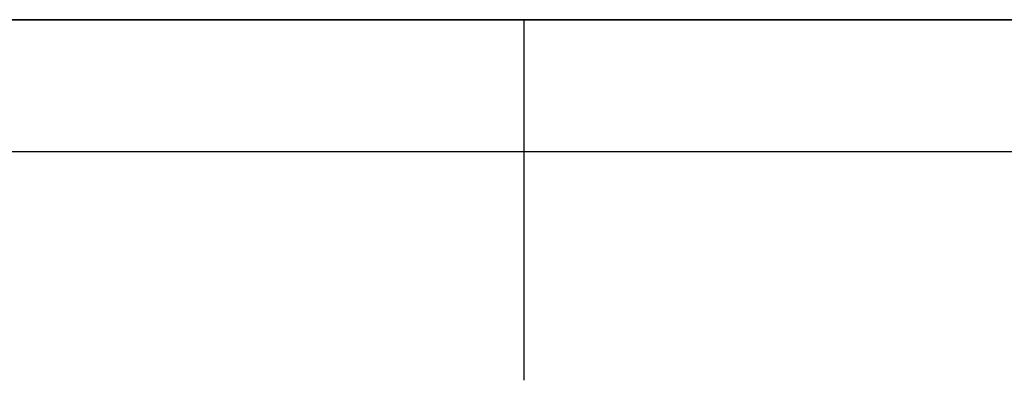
# Model space of a CAD drawing. Header units: millimetres. Extents: x -910 to 990, y -200 to 570.
# Tile 134 of 256: x 453 to 672, y 490 to 570. Entities that reach past the tile are written whole.
import ezdxf

# ---------------------------------------------------------------- set-up
doc = ezdxf.new("R2010")
doc.units = ezdxf.units.MM
doc.layers.add('IGES level 2', color=7, linetype='Continuous', true_color=0xc0c0c0)
doc.layers.add('IGES level 28', color=7, linetype='Continuous', true_color=0xc0c0c0)

msp = doc.modelspace()

# ---------------------------------------------------------------- linework, layer by layer
at = {"layer": 'IGES level 2'}
msp.add_open_spline([(910, -35.96, 520.05), (909.98, 42.55, 520.05), (895.3, 115.09, 520.05), (855.88, 210.23, 520.05), (832.53, 247.74, 520.05), (788.44, 299.85, 520.05), (724.41, 352.72, 520.05), (634.75, 394.25, 520.05), (529.26, 432.6, 520.05), (446.8, 453.52, 520.05), (372.64, 465.72, 520.05), (274.62, 479.93, 520.05), (180.52, 484.9, 520.05), (62.57, 490.74, 520.05), (7.06, 489.73, 520.05)], degree=3, knots=[0, 0, 0, 0, 0.089558, 0.112658, 0.217846, 0.239261, 0.313659, 0.44132, 0.554513, 0.580726, 0.703448, 0.818068, 0.847724, 1, 1, 1, 1], dxfattribs=at)
at = {"layer": 'IGES level 28'}
for points in [[(-550, 570, 385), (120, 570, 385), (790, 570, 385)], [(-550, 570, 385), (120, 570, 385), (790, 570, 385)], [(-550, 570, 705), (120, 570, 705), (790, 570, 705)], [(790, 570, 1025), (465, 570, 1025), (140, 570, 1025)], [(790, 570, 1025), (465, 570, 1025), (140, 570, 1025)], [(565, 570, 1025), (565, 530, 1025), (565, 490, 1025)], [(790, 540.71, 314.29), (-50, 540.71, 314.29), (-890, 540.71, 314.29)]]:
    msp.add_open_spline(points, degree=2, dxfattribs=at)

doc.saveas('drawing.dxf')
